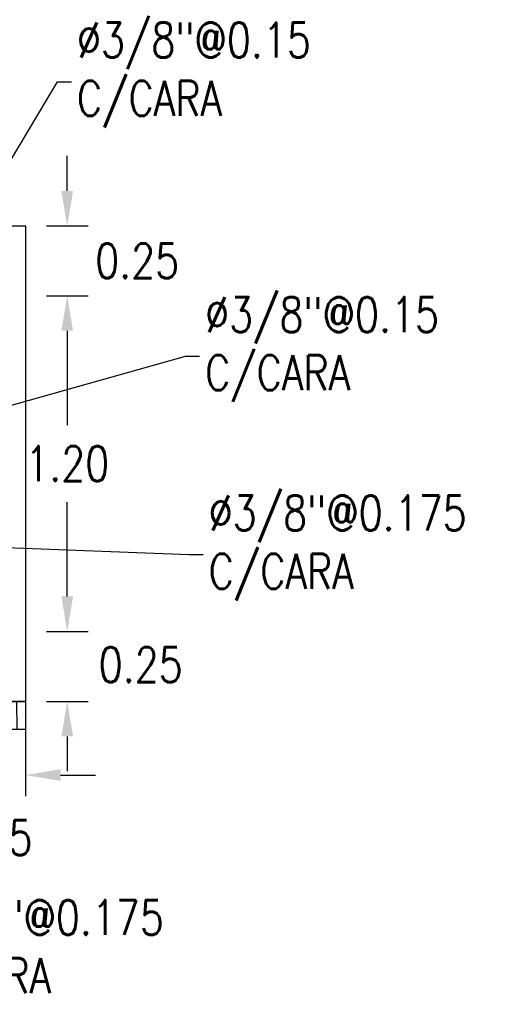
# Model space of a CAD drawing. Header units: metres. Extents: x 725561 to 725799, y 9150913 to 9151110.
# Tile 16 of 36: x 725620.18 to 725621.9, y 9150946.76 to 9150950.28. Entities that reach past the tile are written whole.
import ezdxf
from ezdxf import colors
from ezdxf.entities.mleader import LeaderData, LeaderLine
from ezdxf.math import Vec2, Vec3

# ---------------------------------------------------------------- set-up
doc = ezdxf.new("R2010")
doc.units = ezdxf.units.M
doc.layers.add('AIR.A3-T-ESTRUCT 02', color=2, linetype='Continuous')
doc.layers.add('Layer1 (.05)', color=8, linetype='Continuous')
doc.styles.add('AIR-Simplex.(0.80)', font='simplex.shx', dxfattribs={"width": 0.8})
doc.dimstyles.new('AIR-100 (A3)_HORIZ', dxfattribs={"dimscale": 0.1, "dimtxt": 1.25, "dimasz": 1.25, "dimexe": 0.75, "dimexo": 0.75, "dimgap": 0.75, "dimtad": 0, "dimtih": 1, "dimtoh": 1, "dimzin": 1, "dimdsep": 46, "dimtxsty": 'AIR-Simplex.(0.80)', "dimcen": 0.75, "dimdle": 1.5, "dimclrd": 1, "dimclre": 1, "dimclrt": 7, "dimadec": 0, "dimazin": 0, "dimtfac": 1, "dimtofl": 0, "dimtmove": 2, "dimatfit": 3, "dimfxl": 1.5, "dimtolj": 1, "dimtzin": 1, "dimarcsym": 0})

# ---------------------------------------------------------------- blocks, each defined once
blk = doc.blocks.new('*D1006')
at = {"layer": 'Defpoints', "color": 0, "ltscale": 0.1, "transparency": 16777216}
for p in [(725620.2015, 9150949.5431), (725620.2015, 9150949.2931), (725620.3504, 9150949.2931)]:
    blk.add_point(p, dxfattribs=at)
at = {"layer": 'Layer1 (.05)', "color": 1, "lineweight": -2, "ltscale": 0.1, "transparency": 16777216}
for p, q in [((725620.3504, 9150949.6681), (725620.3504, 9150949.7931)), ((725620.2765, 9150949.5431), (725620.4254, 9150949.5431)), ((725620.2765, 9150949.2931), (725620.4254, 9150949.2931)), ((725620.3504, 9150949.1681), (725620.3504, 9150949.0431))]:
    blk.add_line(p, q, dxfattribs=at)
at = {"layer": 'Layer1 (.05)', "color": 1, "ltscale": 0.1, "transparency": 16777216}
for points in [[(725620.3296, 9150949.6681), (725620.3713, 9150949.6681), (725620.3504, 9150949.5431)], [(725620.3296, 9150949.1681), (725620.3713, 9150949.1681), (725620.3504, 9150949.2931)]]:
    blk.add_solid(points, dxfattribs=at)
at = {"layer": 'Layer1 (.05)', "color": 7, "ltscale": 0.1, "transparency": 16777216, "insert": (725620.6004, 9150949.4181), "char_height": 0.125, "attachment_point": 5, "style": 'AIR-Simplex.(0.80)'}
blk.add_mtext('\\A1;0.25', dxfattribs=at)
blk = doc.blocks.new('*D922')
at = {"layer": 'Defpoints', "color": 0, "ltscale": 0.1, "transparency": 16777216}
for p in [(725620.2015, 9150949.2931), (725620.2015, 9150948.0931), (725620.3504, 9150948.0931)]:
    blk.add_point(p, dxfattribs=at)
at = {"layer": 'Layer1 (.05)', "color": 1, "lineweight": -2, "ltscale": 0.1, "transparency": 16777216}
for p, q in [((725620.2765, 9150949.2931), (725620.4254, 9150949.2931)), ((725620.3504, 9150949.1681), (725620.3504, 9150948.8306)), ((725620.3504, 9150948.2181), (725620.3504, 9150948.5556)), ((725620.2765, 9150948.0931), (725620.4254, 9150948.0931))]:
    blk.add_line(p, q, dxfattribs=at)
at = {"layer": 'Layer1 (.05)', "color": 1, "ltscale": 0.1, "transparency": 16777216}
for points in [[(725620.3296, 9150949.1681), (725620.3713, 9150949.1681), (725620.3504, 9150949.2931)], [(725620.3296, 9150948.2181), (725620.3713, 9150948.2181), (725620.3504, 9150948.0931)]]:
    blk.add_solid(points, dxfattribs=at)
at = {"layer": 'Layer1 (.05)', "color": 7, "ltscale": 0.1, "transparency": 16777216, "insert": (725620.3504, 9150948.6931), "char_height": 0.125, "attachment_point": 5, "style": 'AIR-Simplex.(0.80)'}
blk.add_mtext('\\A1;1.20', dxfattribs=at)
blk = doc.blocks.new('*D1026')
at = {"layer": 'Defpoints', "color": 0, "ltscale": 0.1, "transparency": 16777216}
for p in [(725620.2015, 9150948.0931), (725620.2015, 9150947.8431), (725620.3504, 9150947.8431)]:
    blk.add_point(p, dxfattribs=at)
at = {"layer": 'Layer1 (.05)', "color": 1, "lineweight": -2, "ltscale": 0.1, "transparency": 16777216}
for p, q in [((725620.3504, 9150948.2181), (725620.3504, 9150948.3431)), ((725620.2765, 9150948.0931), (725620.4254, 9150948.0931)), ((725620.2765, 9150947.8431), (725620.4254, 9150947.8431)), ((725620.3504, 9150947.7181), (725620.3504, 9150947.5931))]:
    blk.add_line(p, q, dxfattribs=at)
at = {"layer": 'Layer1 (.05)', "color": 1, "ltscale": 0.1, "transparency": 16777216}
for points in [[(725620.3296, 9150948.2181), (725620.3713, 9150948.2181), (725620.3504, 9150948.0931)], [(725620.3296, 9150947.7181), (725620.3713, 9150947.7181), (725620.3504, 9150947.8431)]]:
    blk.add_solid(points, dxfattribs=at)
at = {"layer": 'Layer1 (.05)', "color": 7, "ltscale": 0.1, "transparency": 16777216, "insert": (725620.613, 9150947.9739), "char_height": 0.125, "attachment_point": 5, "style": 'AIR-Simplex.(0.80)'}
blk.add_mtext('\\A1;0.25', dxfattribs=at)
blk = doc.blocks.new('*D1028')
at = {"layer": 'Defpoints', "color": 0, "ltscale": 0.1, "transparency": 16777216}
for p in [(725619.9515, 9150947.8431), (725620.2015, 9150947.8431), (725620.2015, 9150947.5796)]:
    blk.add_point(p, dxfattribs=at)
at = {"layer": 'Layer1 (.05)', "color": 1, "lineweight": -2, "ltscale": 0.1, "transparency": 16777216}
for p, q in [((725619.9515, 9150947.7681), (725619.9515, 9150947.5046)), ((725620.2015, 9150947.7681), (725620.2015, 9150947.5046)), ((725619.8265, 9150947.5796), (725619.7015, 9150947.5796)), ((725620.3265, 9150947.5796), (725620.4515, 9150947.5796))]:
    blk.add_line(p, q, dxfattribs=at)
at = {"layer": 'Layer1 (.05)', "color": 1, "ltscale": 0.1, "transparency": 16777216}
for points in [[(725619.8265, 9150947.6005), (725619.8265, 9150947.5588), (725619.9515, 9150947.5796)], [(725620.3265, 9150947.6005), (725620.3265, 9150947.5588), (725620.2015, 9150947.5796)]]:
    blk.add_solid(points, dxfattribs=at)
at = {"layer": 'Layer1 (.05)', "color": 7, "ltscale": 0.1, "transparency": 16777216, "insert": (725620.0765, 9150947.3559), "char_height": 0.125, "attachment_point": 5, "style": 'AIR-Simplex.(0.80)'}
blk.add_mtext('\\A1;0.25', dxfattribs=at)
blk = doc.blocks.new('_DotBlank')
at = {"color": 0, "linetype": 'ByBlock', "lineweight": -2}
blk.add_line((-0.5, 0), (-1, 0), dxfattribs=at)
blk.add_circle((0, 0), 0.5, dxfattribs=at)

msp = doc.modelspace()

# ---------------------------------------------------------------- hatches: boundary and pattern name
at = {"layer": 'Layer1 (.05)'}
h = msp.add_hatch(dxfattribs=at)
h.set_pattern_fill('ANSI31', color=256, scale=0.01, angle=45)
h.set_pattern_definition([(90, (-23979.422188, 73882.81684), (-0.03175, 0), [])])
h.paths.add_polyline_path([(725618.5015, 9150947.8431), (725620.2015, 9150947.8431), (725620.2015, 9150947.7431), (725618.5015, 9150947.7431)])

# ---------------------------------------------------------------- linework, layer by layer
at = {"layer": 'AIR.A3-T-ESTRUCT 02', "ltscale": 0.1}
msp.add_lwpolyline([(725618.5015, 9150949.5431), (725620.2015, 9150949.5431), (725620.2015, 9150947.8431), (725618.5015, 9150947.8431)], close=True, dxfattribs=at)
at = {"layer": 'Layer1 (.05)'}
msp.add_lwpolyline([(725618.5015, 9150947.8431), (725620.2015, 9150947.8431), (725620.2015, 9150947.7431), (725618.5015, 9150947.7431)], close=True, dxfattribs=at)

# ---------------------------------------------------------------- dimensions: what is measured, and where the dimension line sits
at = {"layer": 'Layer1 (.05)', "color": 150, "ltscale": 0.1}
for base, p1, p2, picture, middle in [((725620.3504, 9150949.2931), (725620.2015, 9150949.5431), (725620.2015, 9150949.2931), '*D1006', (725620.6004, 9150949.4181)), ((725620.3504, 9150947.8431), (725620.2015, 9150948.0931), (725620.2015, 9150947.8431), '*D1026', (725620.613, 9150947.9739))]:
    dim = msp.add_linear_dim(base=base, p1=p1, p2=p2, angle=90, dimstyle='AIR-100 (A3)_HORIZ', dxfattribs=at)
    dim.commit()
    dim.dimension.update_dxf_attribs({"geometry": picture, "text_midpoint": middle, "dimtype": 160})
dim = msp.add_linear_dim(base=(725620.3504, 9150948.0931), p1=(725620.2015, 9150949.2931), p2=(725620.2015, 9150948.0931), angle=90, dimstyle='AIR-100 (A3)_HORIZ', dxfattribs=at)
dim.commit()
dim.dimension.update_dxf_attribs({"geometry": '*D922', "text_midpoint": (725620.3504, 9150948.6931)})
dim = msp.add_linear_dim(base=(725620.2015, 9150947.5796), p1=(725619.9515, 9150947.8431), p2=(725620.2015, 9150947.8431), dimstyle='AIR-100 (A3)_HORIZ', dxfattribs=at)
dim.commit()
dim.dimension.update_dxf_attribs({"geometry": '*D1028', "text_midpoint": (725620.0765, 9150947.3559), "dimtype": 160})

# ---------------------------------------------------------------- leaders
ml = msp.add_multileader_mtext('Standard')
ml.set_content('{\\C0;%%C3/8"@0.15\\PC/CARA}', color=256, style='AIR-Simplex.(0.80)')
ml.set_leader_properties(color=1, linetype='ByLayer', lineweight=-1)
ml.build(insert=Vec2(0, 0))
ml.multileader.update_dxf_attribs({"text_left_attachment_type": 2, "text_right_attachment_type": 2, "dogleg_length": 0.05, "arrow_head_size": 0.125})
ctx = ml.context
ctx.base_point, ctx.char_height, ctx.arrow_head_size, ctx.landing_gap_size, ctx.plane_origin = Vec3(725620.3653, 9150950.0584), 0.125, 0.125, 0.02, Vec3(725619.5886, 9150954.0105)
ctx.left_attachment, ctx.right_attachment = 2, 2
notes = []
notes.append((ctx, [(0, (1, 1, 0), (725620.3153, 9150950.0584), (1, 0), 0.05, [(0, [(725619.6814, 9150949.4681), (725619.8748, 9150949.3181)], 0, [])])]))
ctx.mtext.insert, ctx.mtext.width, ctx.mtext.flow_direction = Vec3(725620.3853, 9150950.2697), 0.343357, 5
ml = msp.add_multileader_mtext('Standard')
ml.set_content('{\\C0;%%C3/8"@0.15\\PC/CARA}', color=256, style='AIR-Simplex.(0.80)')
ml.set_leader_properties(color=1, linetype='ByLayer', lineweight=-1)
ml.build(insert=Vec2(0, 0))
ml.multileader.update_dxf_attribs({"text_left_attachment_type": 2, "text_right_attachment_type": 2, "dogleg_length": 0.05, "arrow_head_size": 0.125})
ctx = ml.context
ctx.base_point, ctx.char_height, ctx.arrow_head_size, ctx.landing_gap_size, ctx.plane_origin = Vec3(725620.8231, 9150949.0773), 0.125, 0.125, 0.02, Vec3(725620.1178, 9150953.4256)
ctx.left_attachment, ctx.right_attachment = 2, 2
notes.append((ctx, [(0, (1, 1, 0), (725620.7731, 9150949.0773), (1, 0), 0.05, [(0, [(725619.9765, 9150949.0578), (725620.1265, 9150948.8946)], 0, [])])]))
ctx.mtext.insert, ctx.mtext.width, ctx.mtext.flow_direction = Vec3(725620.8431, 9150949.2886), 0.343357, 5
ml = msp.add_multileader_mtext('Standard')
ml.set_content('{\\C0;%%C3/8"@0.175\\PC/CARA}', color=256, style='AIR-Simplex.(0.80)')
ml.set_leader_properties(color=1, linetype='ByLayer', lineweight=-1)
ml.set_arrow_properties(name='DOTBLANK')
ml.build(insert=Vec2(0, 0))
ml.multileader.update_dxf_attribs({"text_left_attachment_type": 2, "text_right_attachment_type": 2, "dogleg_length": 0.05, "arrow_head_size": 0.08})
ctx = ml.context
ctx.base_point, ctx.char_height, ctx.arrow_head_size, ctx.landing_gap_size, ctx.plane_origin = Vec3(725620.836, 9150948.368), 0.125, 0.08, 0.02, Vec3(725619.8452, 9150951.6878)
ctx.left_attachment, ctx.right_attachment = 2, 2
notes.append((ctx, [(0, (1, 1, 0), (725620.786, 9150948.368), (1, 0), 0.05, [(0, [(725620.1104, 9150948.5739), (725619.9925, 9150948.3989)], 0, [])])]))
ctx.mtext.insert, ctx.mtext.width, ctx.mtext.flow_direction = Vec3(725620.856, 9150948.5793), 0.343357, 5
ml = msp.add_multileader_mtext('Standard')
ml.set_content('{\\C0;%%C3/8"@0.175\\PC/CARA}', color=256, style='AIR-Simplex.(0.80)')
ml.set_leader_properties(color=1, linetype='ByLayer', lineweight=-1)
ml.set_arrow_properties(name='DOTBLANK')
ml.build(insert=Vec2(0, 0))
ml.multileader.update_dxf_attribs({"text_left_attachment_type": 2, "text_right_attachment_type": 2, "dogleg_length": 0.05, "arrow_head_size": 0.08})
ctx = ml.context
ctx.base_point, ctx.char_height, ctx.arrow_head_size, ctx.landing_gap_size, ctx.plane_origin = Vec3(725619.7544, 9150946.9216), 0.125, 0.08, 0.02, Vec3(725619.2202, 9150951.6101)
ctx.left_attachment, ctx.right_attachment = 2, 2
notes.append((ctx, [(0, (1, 1, 0), (725619.7044, 9150946.9216), (1, 0), 0.05, [(0, [(725619.4706, 9150948.052), (725619.6456, 9150947.9341)], 0, [])])]))
ctx.mtext.insert, ctx.mtext.width, ctx.mtext.flow_direction = Vec3(725619.7744, 9150947.1329), 0.343357, 5
for ctx, leaders in notes:
    for number, flags, end, landing, length, lines in leaders:
        leader = LeaderData()
        leader.index, (leader.has_last_leader_line, leader.has_dogleg_vector, leader.attachment_direction) = number, flags
        leader.last_leader_point, leader.dogleg_vector, leader.dogleg_length = Vec3(end), Vec3(landing), length
        for number, points, colour, breaks in lines:
            line = LeaderLine()
            line.index, line.vertices, line.color, line.breaks = number, Vec3.list(points), colors.encode_raw_color(colour), breaks
            leader.lines.append(line)
        ctx.leaders.append(leader)

doc.saveas('drawing.dxf')
